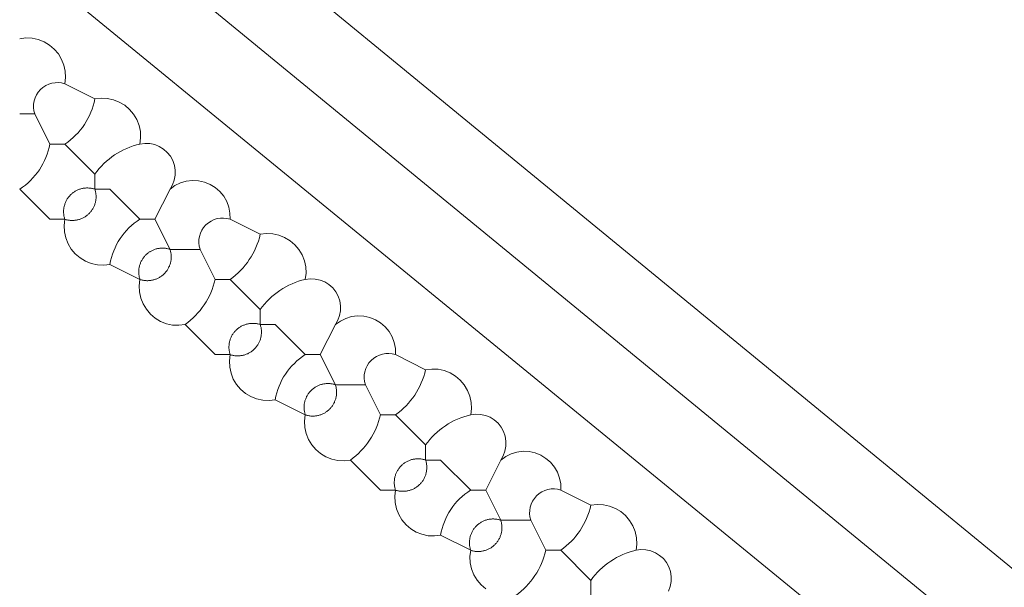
# Model space of a CAD drawing. Header units: inches. Extents: x 158416 to 160804, y 432611 to 437652.
# Tile 104 of 193: x 158890 to 158912, y 435832 to 435844. Entities that reach past the tile are written whole.
import ezdxf

# ---------------------------------------------------------------- set-up
doc = ezdxf.new("R2010")
doc.units = ezdxf.units.IN
doc.header["$MEASUREMENT"] = 0
doc.layers.add('4.2-K&L-MIDDENSPANNING', color=10, linetype='Continuous')
doc.layers.add('4.2-K&L-SIGNAAL UPC', color=222, linetype='Continuous')

msp = doc.modelspace()

# ---------------------------------------------------------------- linework, layer by layer
at = {"layer": '4.2-K&L-MIDDENSPANNING', "linetype": 'Continuous', "lineweight": 0, "ltscale": 1.75}
for points in [[(159035.667, 435725.667, 0), (159035.333, 435726.333, 0), (159035, 435726.667, 0), (159034, 435731.667, 0), (158881.398, 435856.748, 0), (158875, 435862, 0)], [(159034.333, 435726.333, 0), (159033, 435730.333, 0), (158880.398, 435855.415, 0), (158873.667, 435861, 0)], [(159037.667, 435724.333, 0), (159037.333, 435725, 0), (159036.881, 435725.061, 0), (159036.445, 435725.195, 0), (159036.036, 435725.399, 0), (159035.667, 435725.667, 0), (159035, 435726, 0), (159034.667, 435726.333, 0), (159034.333, 435726.333, 0), (159034, 435726.333, 0), (159031.667, 435728.667, 0), (159031.58, 435729.029, 0), (159031.438, 435729.374, 0), (159031.244, 435729.693, 0), (159031.002, 435729.977, 0), (159030.719, 435730.22, 0), (159030.402, 435730.415, 0), (158872.333, 435859.667, 0)]]:
    msp.add_polyline3d(points, dxfattribs=at)
at = {"layer": '4.2-K&L-SIGNAAL UPC', "linetype": 'Continuous', "lineweight": 0, "ltscale": 1.75}
for p, q in [((158892.667, 435839.667), (158893, 435840.333)), ((158896.333, 435836.667), (158896.667, 435837.333)), ((158900, 435833.667), (158900.333, 435834.333))]:
    msp.add_line(p, q, dxfattribs=at)
for points in [[(158889.667, 435843.667, 0), (158889.805, 435843.683, 0), (158889.944, 435843.676, 0), (158890.08, 435843.647, 0), (158890.209, 435843.596, 0), (158890.328, 435843.524, 0), (158890.434, 435843.434, 0), (158890.524, 435843.328, 0), (158890.596, 435843.209, 0), (158890.647, 435843.08, 0), (158890.676, 435842.944, 0), (158890.683, 435842.805, 0), (158890.667, 435842.667, 0), (158891.333, 435842.333, 0), (158891.471, 435842.349, 0), (158891.61, 435842.343, 0), (158891.746, 435842.313, 0), (158891.876, 435842.262, 0), (158891.995, 435842.191, 0), (158892.101, 435842.101, 0), (158892.191, 435841.995, 0), (158892.262, 435841.876, 0), (158892.313, 435841.746, 0), (158892.343, 435841.61, 0), (158892.349, 435841.471, 0), (158892.333, 435841.333, 0), (158892.443, 435841.348, 0), (158892.553, 435841.343, 0), (158892.661, 435841.32, 0), (158892.763, 435841.279, 0), (158892.857, 435841.221, 0), (158892.94, 435841.148, 0), (158893.009, 435841.061, 0), (158893.062, 435840.965, 0), (158893.098, 435840.86, 0), (158893.115, 435840.751, 0), (158893.114, 435840.641, 0), (158893.094, 435840.532, 0), (158893.056, 435840.429, 0), (158893, 435840.333, 0), (158893.11, 435840.412, 0), (158893.231, 435840.471, 0), (158893.361, 435840.509, 0), (158893.495, 435840.525, 0), (158893.63, 435840.519, 0), (158893.762, 435840.49, 0), (158893.887, 435840.44, 0), (158894.002, 435840.37, 0), (158894.104, 435840.282, 0), (158894.19, 435840.178, 0), (158894.258, 435840.061, 0), (158894.305, 435839.934, 0), (158894.33, 435839.802, 0), (158894.333, 435839.667, 0), (158895, 435839.333, 0), (158895.138, 435839.349, 0), (158895.277, 435839.343, 0), (158895.413, 435839.313, 0), (158895.542, 435839.262, 0), (158895.662, 435839.191, 0), (158895.768, 435839.101, 0), (158895.858, 435838.995, 0), (158895.929, 435838.876, 0), (158895.98, 435838.746, 0), (158896.009, 435838.61, 0), (158896.016, 435838.471, 0), (158896, 435838.333, 0), (158896.11, 435838.348, 0), (158896.22, 435838.343, 0), (158896.328, 435838.32, 0), (158896.43, 435838.279, 0), (158896.524, 435838.221, 0), (158896.607, 435838.148, 0), (158896.675, 435838.061, 0), (158896.729, 435837.965, 0), (158896.764, 435837.86, 0), (158896.782, 435837.751, 0), (158896.781, 435837.641, 0), (158896.76, 435837.532, 0), (158896.722, 435837.429, 0), (158896.667, 435837.333, 0), (158896.777, 435837.412, 0), (158896.898, 435837.471, 0), (158897.027, 435837.509, 0), (158897.161, 435837.526, 0), (158897.296, 435837.519, 0), (158897.428, 435837.491, 0), (158897.554, 435837.441, 0), (158897.669, 435837.37, 0), (158897.771, 435837.282, 0), (158897.857, 435837.178, 0), (158897.925, 435837.061, 0), (158897.972, 435836.934, 0), (158897.997, 435836.802, 0), (158898, 435836.667, 0), (158898.667, 435836.333, 0), (158898.805, 435836.349, 0), (158898.944, 435836.343, 0), (158899.08, 435836.313, 0), (158899.209, 435836.262, 0), (158899.328, 435836.191, 0), (158899.434, 435836.101, 0), (158899.524, 435835.995, 0), (158899.596, 435835.876, 0), (158899.647, 435835.746, 0), (158899.676, 435835.61, 0), (158899.683, 435835.471, 0), (158899.667, 435835.333, 0), (158899.776, 435835.348, 0), (158899.886, 435835.343, 0), (158899.994, 435835.32, 0), (158900.097, 435835.279, 0), (158900.191, 435835.221, 0), (158900.273, 435835.148, 0), (158900.342, 435835.061, 0), (158900.395, 435834.965, 0), (158900.431, 435834.86, 0), (158900.449, 435834.751, 0), (158900.447, 435834.641, 0), (158900.427, 435834.532, 0), (158900.389, 435834.429, 0), (158900.333, 435834.333, 0), (158900.443, 435834.412, 0), (158900.564, 435834.471, 0), (158900.694, 435834.509, 0), (158900.828, 435834.526, 0), (158900.963, 435834.519, 0), (158901.095, 435834.491, 0), (158901.22, 435834.441, 0), (158901.336, 435834.37, 0), (158901.438, 435834.282, 0), (158901.524, 435834.178, 0), (158901.591, 435834.061, 0), (158901.638, 435833.934, 0), (158901.664, 435833.802, 0), (158901.667, 435833.667, 0), (158902.333, 435833.333, 0), (158902.471, 435833.349, 0), (158902.61, 435833.343, 0), (158902.746, 435833.313, 0), (158902.876, 435833.262, 0), (158902.995, 435833.191, 0), (158903.101, 435833.101, 0), (158903.191, 435832.995, 0), (158903.262, 435832.876, 0), (158903.313, 435832.746, 0), (158903.343, 435832.61, 0), (158903.349, 435832.471, 0), (158903.333, 435832.333, 0), (158903.443, 435832.348, 0), (158903.553, 435832.343, 0), (158903.661, 435832.32, 0), (158903.763, 435832.279, 0), (158903.857, 435832.221, 0), (158903.94, 435832.148, 0), (158904.009, 435832.061, 0), (158904.062, 435831.965, 0), (158904.098, 435831.86, 0), (158904.115, 435831.751, 0), (158904.114, 435831.641, 0), (158904.094, 435831.532, 0), (158904.056, 435831.429, 0)], [(158902.333, 435831.333, 0), (158902.333, 435831.667, 0), (158901.667, 435832.333, 0), (158901.333, 435832.333, 0), (158901, 435833, 0), (158900.333, 435833, 0), (158900, 435833.667, 0), (158899.667, 435833.667, 0), (158899, 435834.333, 0), (158898.667, 435834.333, 0), (158898.667, 435834.667, 0), (158898, 435835.333, 0), (158897.667, 435835.333, 0), (158897.333, 435836, 0), (158896.667, 435836, 0), (158896.333, 435836.667, 0), (158896, 435836.667, 0), (158895.333, 435837.333, 0), (158895, 435837.333, 0), (158895, 435837.667, 0), (158894.333, 435838.333, 0), (158894, 435838.333, 0), (158893.667, 435839, 0), (158893, 435839, 0), (158892.667, 435839.667, 0), (158892.333, 435839.667, 0), (158891.667, 435840.333, 0), (158891.333, 435840.333, 0), (158891.333, 435840.667, 0), (158890.667, 435841.333, 0), (158890.333, 435841.333, 0), (158890, 435842, 0), (158889.667, 435842, 0)], [(158900.005, 435831.476, 0), (158899.899, 435831.566, 0), (158899.809, 435831.672, 0), (158899.738, 435831.791, 0), (158899.687, 435831.92, 0), (158899.657, 435832.056, 0), (158899.651, 435832.195, 0), (158899.667, 435832.333, 0), (158899, 435832.667, 0), (158898.862, 435832.651, 0), (158898.723, 435832.657, 0), (158898.587, 435832.687, 0), (158898.458, 435832.738, 0), (158898.339, 435832.809, 0), (158898.233, 435832.899, 0), (158898.143, 435833.005, 0), (158898.071, 435833.124, 0), (158898.02, 435833.254, 0), (158897.991, 435833.39, 0), (158897.984, 435833.529, 0), (158898, 435833.667, 0), (158897.667, 435833.667, 0), (158897, 435834.333, 0), (158896.862, 435834.317, 0), (158896.723, 435834.324, 0), (158896.587, 435834.353, 0), (158896.458, 435834.404, 0), (158896.339, 435834.476, 0), (158896.233, 435834.566, 0), (158896.143, 435834.672, 0), (158896.071, 435834.791, 0), (158896.02, 435834.92, 0), (158895.991, 435835.056, 0), (158895.984, 435835.195, 0), (158896, 435835.333, 0), (158895.333, 435835.667, 0), (158895.195, 435835.651, 0), (158895.056, 435835.657, 0), (158894.92, 435835.687, 0), (158894.791, 435835.738, 0), (158894.672, 435835.809, 0), (158894.566, 435835.899, 0), (158894.476, 435836.005, 0), (158894.404, 435836.124, 0), (158894.353, 435836.254, 0), (158894.324, 435836.39, 0), (158894.317, 435836.529, 0), (158894.333, 435836.667, 0), (158894, 435836.667, 0), (158893.333, 435837.333, 0), (158893.195, 435837.317, 0), (158893.056, 435837.324, 0), (158892.92, 435837.353, 0), (158892.791, 435837.404, 0), (158892.672, 435837.476, 0), (158892.566, 435837.566, 0), (158892.476, 435837.672, 0), (158892.404, 435837.791, 0), (158892.353, 435837.92, 0), (158892.324, 435838.056, 0), (158892.317, 435838.195, 0), (158892.333, 435838.333, 0), (158891.667, 435838.667, 0), (158891.529, 435838.651, 0), (158891.39, 435838.657, 0), (158891.254, 435838.687, 0), (158891.124, 435838.738, 0), (158891.005, 435838.809, 0), (158890.899, 435838.899, 0), (158890.809, 435839.005, 0), (158890.738, 435839.124, 0), (158890.687, 435839.254, 0), (158890.657, 435839.39, 0), (158890.651, 435839.529, 0), (158890.667, 435839.667, 0), (158890.333, 435839.667, 0), (158889.667, 435840.333, 0)]]:
    msp.add_polyline3d(points, dxfattribs=at)
for points in [[(158890.667, 435839.667, 0), (158890.683, 435839.661, 0), (158890.7, 435839.657, 0), (158890.717, 435839.653, 0), (158890.734, 435839.649, 0), (158890.751, 435839.646, 0), (158890.768, 435839.644, 0), (158890.786, 435839.642, 0), (158890.803, 435839.641, 0), (158890.821, 435839.64, 0), (158890.838, 435839.64, 0), (158890.855, 435839.64, 0), (158890.873, 435839.641, 0), (158890.89, 435839.643, 0), (158890.907, 435839.645, 0), (158890.925, 435839.648, 0), (158890.942, 435839.651, 0), (158890.959, 435839.655, 0), (158890.975, 435839.659, 0), (158890.992, 435839.664, 0), (158891.009, 435839.67, 0), (158891.025, 435839.676, 0), (158891.041, 435839.682, 0), (158891.057, 435839.69, 0), (158891.073, 435839.697, 0), (158891.088, 435839.705, 0), (158891.103, 435839.714, 0), (158891.118, 435839.723, 0), (158891.132, 435839.733, 0), (158891.147, 435839.743, 0), (158891.16, 435839.754, 0), (158891.174, 435839.765, 0), (158891.187, 435839.776, 0), (158891.2, 435839.788, 0), (158891.212, 435839.8, 0), (158891.224, 435839.813, 0), (158891.235, 435839.826, 0), (158891.246, 435839.84, 0), (158891.257, 435839.853, 0), (158891.267, 435839.868, 0), (158891.277, 435839.882, 0), (158891.286, 435839.897, 0), (158891.295, 435839.912, 0), (158891.303, 435839.927, 0), (158891.31, 435839.943, 0), (158891.318, 435839.959, 0), (158891.324, 435839.975, 0), (158891.33, 435839.991, 0), (158891.336, 435840.008, 0), (158891.341, 435840.025, 0), (158891.345, 435840.041, 0), (158891.349, 435840.058, 0), (158891.352, 435840.075, 0), (158891.355, 435840.093, 0), (158891.357, 435840.11, 0), (158891.359, 435840.127, 0), (158891.36, 435840.145, 0), (158891.36, 435840.162, 0), (158891.36, 435840.179, 0), (158891.359, 435840.197, 0), (158891.358, 435840.214, 0), (158891.356, 435840.232, 0), (158891.354, 435840.249, 0), (158891.351, 435840.266, 0), (158891.347, 435840.283, 0), (158891.343, 435840.3, 0), (158891.339, 435840.317, 0), (158891.333, 435840.333, 0), (158891.317, 435840.339, 0), (158891.3, 435840.343, 0), (158891.283, 435840.347, 0), (158891.266, 435840.351, 0), (158891.249, 435840.354, 0), (158891.232, 435840.356, 0), (158891.214, 435840.358, 0), (158891.197, 435840.359, 0), (158891.179, 435840.36, 0), (158891.162, 435840.36, 0), (158891.145, 435840.36, 0), (158891.127, 435840.359, 0), (158891.11, 435840.357, 0), (158891.093, 435840.355, 0), (158891.075, 435840.352, 0), (158891.058, 435840.349, 0), (158891.041, 435840.345, 0), (158891.025, 435840.341, 0), (158891.008, 435840.336, 0), (158890.991, 435840.33, 0), (158890.975, 435840.324, 0), (158890.959, 435840.318, 0), (158890.943, 435840.31, 0), (158890.927, 435840.303, 0), (158890.912, 435840.295, 0), (158890.897, 435840.286, 0), (158890.882, 435840.277, 0), (158890.868, 435840.267, 0), (158890.853, 435840.257, 0), (158890.84, 435840.246, 0), (158890.826, 435840.235, 0), (158890.813, 435840.224, 0), (158890.8, 435840.212, 0), (158890.788, 435840.2, 0), (158890.776, 435840.187, 0), (158890.765, 435840.174, 0), (158890.754, 435840.16, 0), (158890.743, 435840.147, 0), (158890.733, 435840.132, 0), (158890.723, 435840.118, 0), (158890.714, 435840.103, 0), (158890.705, 435840.088, 0), (158890.697, 435840.073, 0), (158890.69, 435840.057, 0), (158890.682, 435840.041, 0), (158890.676, 435840.025, 0), (158890.67, 435840.009, 0), (158890.664, 435839.992, 0), (158890.659, 435839.975, 0), (158890.655, 435839.959, 0), (158890.651, 435839.942, 0), (158890.648, 435839.925, 0), (158890.645, 435839.907, 0), (158890.643, 435839.89, 0), (158890.641, 435839.873, 0), (158890.64, 435839.855, 0), (158890.64, 435839.838, 0), (158890.64, 435839.821, 0), (158890.641, 435839.803, 0), (158890.642, 435839.786, 0), (158890.644, 435839.768, 0), (158890.646, 435839.751, 0), (158890.649, 435839.734, 0), (158890.653, 435839.717, 0), (158890.657, 435839.7, 0), (158890.661, 435839.683, 0)], [(158892.333, 435838.333, 0), (158892.35, 435838.328, 0), (158892.367, 435838.323, 0), (158892.384, 435838.319, 0), (158892.401, 435838.316, 0), (158892.418, 435838.313, 0), (158892.435, 435838.31, 0), (158892.452, 435838.308, 0), (158892.47, 435838.307, 0), (158892.487, 435838.306, 0), (158892.505, 435838.306, 0), (158892.522, 435838.307, 0), (158892.539, 435838.308, 0), (158892.557, 435838.309, 0), (158892.574, 435838.311, 0), (158892.591, 435838.314, 0), (158892.608, 435838.317, 0), (158892.625, 435838.321, 0), (158892.642, 435838.326, 0), (158892.659, 435838.331, 0), (158892.675, 435838.336, 0), (158892.692, 435838.342, 0), (158892.708, 435838.349, 0), (158892.724, 435838.356, 0), (158892.74, 435838.364, 0), (158892.755, 435838.372, 0), (158892.77, 435838.38, 0), (158892.785, 435838.39, 0), (158892.799, 435838.399, 0), (158892.814, 435838.409, 0), (158892.827, 435838.42, 0), (158892.841, 435838.431, 0), (158892.854, 435838.443, 0), (158892.867, 435838.454, 0), (158892.879, 435838.467, 0), (158892.891, 435838.479, 0), (158892.902, 435838.493, 0), (158892.913, 435838.506, 0), (158892.924, 435838.52, 0), (158892.934, 435838.534, 0), (158892.944, 435838.549, 0), (158892.953, 435838.563, 0), (158892.962, 435838.579, 0), (158892.97, 435838.594, 0), (158892.977, 435838.61, 0), (158892.985, 435838.625, 0), (158892.991, 435838.642, 0), (158892.997, 435838.658, 0), (158893.003, 435838.674, 0), (158893.008, 435838.691, 0), (158893.012, 435838.708, 0), (158893.016, 435838.725, 0), (158893.019, 435838.742, 0), (158893.022, 435838.759, 0), (158893.024, 435838.777, 0), (158893.026, 435838.794, 0), (158893.027, 435838.811, 0), (158893.027, 435838.829, 0), (158893.027, 435838.846, 0), (158893.026, 435838.864, 0), (158893.025, 435838.881, 0), (158893.023, 435838.898, 0), (158893.021, 435838.916, 0), (158893.018, 435838.933, 0), (158893.014, 435838.95, 0), (158893.01, 435838.967, 0), (158893.005, 435838.984, 0), (158893, 435839, 0), (158892.984, 435839.005, 0), (158892.967, 435839.01, 0), (158892.95, 435839.014, 0), (158892.933, 435839.018, 0), (158892.916, 435839.021, 0), (158892.898, 435839.023, 0), (158892.881, 435839.025, 0), (158892.864, 435839.026, 0), (158892.846, 435839.027, 0), (158892.829, 435839.027, 0), (158892.811, 435839.027, 0), (158892.794, 435839.026, 0), (158892.777, 435839.024, 0), (158892.759, 435839.022, 0), (158892.742, 435839.019, 0), (158892.725, 435839.016, 0), (158892.708, 435839.012, 0), (158892.691, 435839.008, 0), (158892.674, 435839.003, 0), (158892.658, 435838.997, 0), (158892.642, 435838.991, 0), (158892.625, 435838.985, 0), (158892.61, 435838.977, 0), (158892.594, 435838.97, 0), (158892.579, 435838.962, 0), (158892.563, 435838.953, 0), (158892.549, 435838.944, 0), (158892.534, 435838.934, 0), (158892.52, 435838.924, 0), (158892.506, 435838.913, 0), (158892.493, 435838.902, 0), (158892.479, 435838.891, 0), (158892.467, 435838.879, 0), (158892.454, 435838.867, 0), (158892.443, 435838.854, 0), (158892.431, 435838.841, 0), (158892.42, 435838.827, 0), (158892.409, 435838.814, 0), (158892.399, 435838.799, 0), (158892.39, 435838.785, 0), (158892.38, 435838.77, 0), (158892.372, 435838.755, 0), (158892.364, 435838.74, 0), (158892.356, 435838.724, 0), (158892.349, 435838.708, 0), (158892.342, 435838.692, 0), (158892.336, 435838.675, 0), (158892.331, 435838.659, 0), (158892.326, 435838.642, 0), (158892.321, 435838.625, 0), (158892.317, 435838.608, 0), (158892.314, 435838.591, 0), (158892.311, 435838.574, 0), (158892.309, 435838.557, 0), (158892.308, 435838.539, 0), (158892.307, 435838.522, 0), (158892.306, 435838.505, 0), (158892.306, 435838.487, 0), (158892.307, 435838.47, 0), (158892.308, 435838.452, 0), (158892.31, 435838.435, 0), (158892.313, 435838.418, 0), (158892.316, 435838.401, 0), (158892.319, 435838.384, 0), (158892.323, 435838.367, 0), (158892.328, 435838.35, 0)], [(158894.333, 435836.667, 0), (158894.35, 435836.661, 0), (158894.367, 435836.657, 0), (158894.384, 435836.653, 0), (158894.401, 435836.649, 0), (158894.418, 435836.646, 0), (158894.435, 435836.644, 0), (158894.452, 435836.642, 0), (158894.47, 435836.64, 0), (158894.487, 435836.64, 0), (158894.505, 435836.64, 0), (158894.522, 435836.64, 0), (158894.539, 435836.641, 0), (158894.557, 435836.643, 0), (158894.574, 435836.645, 0), (158894.591, 435836.648, 0), (158894.608, 435836.651, 0), (158894.625, 435836.655, 0), (158894.642, 435836.659, 0), (158894.659, 435836.664, 0), (158894.675, 435836.67, 0), (158894.692, 435836.676, 0), (158894.708, 435836.682, 0), (158894.724, 435836.689, 0), (158894.739, 435836.697, 0), (158894.755, 435836.705, 0), (158894.77, 435836.714, 0), (158894.785, 435836.723, 0), (158894.799, 435836.733, 0), (158894.813, 435836.743, 0), (158894.827, 435836.753, 0), (158894.841, 435836.764, 0), (158894.854, 435836.776, 0), (158894.867, 435836.788, 0), (158894.879, 435836.8, 0), (158894.891, 435836.813, 0), (158894.902, 435836.826, 0), (158894.913, 435836.839, 0), (158894.924, 435836.853, 0), (158894.934, 435836.867, 0), (158894.944, 435836.882, 0), (158894.953, 435836.897, 0), (158894.961, 435836.912, 0), (158894.97, 435836.927, 0), (158894.977, 435836.943, 0), (158894.984, 435836.959, 0), (158894.991, 435836.975, 0), (158894.997, 435836.991, 0), (158895.003, 435837.008, 0), (158895.008, 435837.024, 0), (158895.012, 435837.041, 0), (158895.016, 435837.058, 0), (158895.019, 435837.075, 0), (158895.022, 435837.093, 0), (158895.024, 435837.11, 0), (158895.026, 435837.127, 0), (158895.027, 435837.145, 0), (158895.027, 435837.162, 0), (158895.027, 435837.179, 0), (158895.026, 435837.197, 0), (158895.025, 435837.214, 0), (158895.023, 435837.232, 0), (158895.021, 435837.249, 0), (158895.018, 435837.266, 0), (158895.014, 435837.283, 0), (158895.01, 435837.3, 0), (158895.005, 435837.317, 0), (158895, 435837.333, 0), (158894.984, 435837.339, 0), (158894.967, 435837.343, 0), (158894.95, 435837.347, 0), (158894.933, 435837.351, 0), (158894.916, 435837.354, 0), (158894.898, 435837.356, 0), (158894.881, 435837.358, 0), (158894.864, 435837.36, 0), (158894.846, 435837.36, 0), (158894.829, 435837.36, 0), (158894.811, 435837.36, 0), (158894.794, 435837.359, 0), (158894.777, 435837.357, 0), (158894.759, 435837.355, 0), (158894.742, 435837.352, 0), (158894.725, 435837.349, 0), (158894.708, 435837.345, 0), (158894.691, 435837.341, 0), (158894.675, 435837.336, 0), (158894.658, 435837.33, 0), (158894.642, 435837.324, 0), (158894.626, 435837.318, 0), (158894.61, 435837.311, 0), (158894.594, 435837.303, 0), (158894.579, 435837.295, 0), (158894.564, 435837.286, 0), (158894.549, 435837.277, 0), (158894.534, 435837.267, 0), (158894.52, 435837.257, 0), (158894.506, 435837.247, 0), (158894.493, 435837.236, 0), (158894.48, 435837.224, 0), (158894.467, 435837.212, 0), (158894.455, 435837.2, 0), (158894.443, 435837.187, 0), (158894.431, 435837.174, 0), (158894.42, 435837.161, 0), (158894.41, 435837.147, 0), (158894.399, 435837.133, 0), (158894.39, 435837.118, 0), (158894.381, 435837.103, 0), (158894.372, 435837.088, 0), (158894.364, 435837.073, 0), (158894.356, 435837.057, 0), (158894.349, 435837.041, 0), (158894.342, 435837.025, 0), (158894.336, 435837.009, 0), (158894.331, 435836.992, 0), (158894.326, 435836.976, 0), (158894.321, 435836.959, 0), (158894.318, 435836.942, 0), (158894.314, 435836.925, 0), (158894.311, 435836.907, 0), (158894.309, 435836.89, 0), (158894.308, 435836.873, 0), (158894.307, 435836.855, 0), (158894.306, 435836.838, 0), (158894.306, 435836.821, 0), (158894.307, 435836.803, 0), (158894.308, 435836.786, 0), (158894.31, 435836.768, 0), (158894.313, 435836.751, 0), (158894.316, 435836.734, 0), (158894.319, 435836.717, 0), (158894.323, 435836.7, 0), (158894.328, 435836.683, 0)], [(158896, 435835.333, 0), (158896.017, 435835.328, 0), (158896.034, 435835.323, 0), (158896.05, 435835.319, 0), (158896.067, 435835.316, 0), (158896.085, 435835.313, 0), (158896.102, 435835.31, 0), (158896.119, 435835.308, 0), (158896.137, 435835.307, 0), (158896.154, 435835.306, 0), (158896.171, 435835.306, 0), (158896.189, 435835.307, 0), (158896.206, 435835.308, 0), (158896.224, 435835.309, 0), (158896.241, 435835.312, 0), (158896.258, 435835.314, 0), (158896.275, 435835.318, 0), (158896.292, 435835.321, 0), (158896.309, 435835.326, 0), (158896.326, 435835.331, 0), (158896.342, 435835.336, 0), (158896.359, 435835.342, 0), (158896.375, 435835.349, 0), (158896.391, 435835.356, 0), (158896.406, 435835.364, 0), (158896.422, 435835.372, 0), (158896.437, 435835.381, 0), (158896.451, 435835.39, 0), (158896.466, 435835.399, 0), (158896.48, 435835.41, 0), (158896.494, 435835.42, 0), (158896.507, 435835.431, 0), (158896.521, 435835.443, 0), (158896.533, 435835.455, 0), (158896.546, 435835.467, 0), (158896.557, 435835.48, 0), (158896.569, 435835.493, 0), (158896.58, 435835.506, 0), (158896.591, 435835.52, 0), (158896.601, 435835.534, 0), (158896.61, 435835.549, 0), (158896.62, 435835.564, 0), (158896.628, 435835.579, 0), (158896.636, 435835.594, 0), (158896.644, 435835.61, 0), (158896.651, 435835.626, 0), (158896.658, 435835.642, 0), (158896.664, 435835.658, 0), (158896.669, 435835.675, 0), (158896.674, 435835.691, 0), (158896.679, 435835.708, 0), (158896.683, 435835.725, 0), (158896.686, 435835.742, 0), (158896.689, 435835.759, 0), (158896.691, 435835.777, 0), (158896.692, 435835.794, 0), (158896.693, 435835.811, 0), (158896.694, 435835.829, 0), (158896.694, 435835.846, 0), (158896.693, 435835.864, 0), (158896.692, 435835.881, 0), (158896.69, 435835.898, 0), (158896.687, 435835.916, 0), (158896.684, 435835.933, 0), (158896.681, 435835.95, 0), (158896.677, 435835.967, 0), (158896.672, 435835.984, 0), (158896.667, 435836, 0), (158896.65, 435836.005, 0), (158896.633, 435836.01, 0), (158896.616, 435836.014, 0), (158896.599, 435836.018, 0), (158896.582, 435836.021, 0), (158896.565, 435836.023, 0), (158896.548, 435836.025, 0), (158896.53, 435836.026, 0), (158896.513, 435836.027, 0), (158896.495, 435836.027, 0), (158896.478, 435836.027, 0), (158896.461, 435836.026, 0), (158896.443, 435836.024, 0), (158896.426, 435836.022, 0), (158896.409, 435836.019, 0), (158896.392, 435836.016, 0), (158896.375, 435836.012, 0), (158896.358, 435836.008, 0), (158896.341, 435836.003, 0), (158896.325, 435835.997, 0), (158896.308, 435835.991, 0), (158896.292, 435835.984, 0), (158896.276, 435835.977, 0), (158896.261, 435835.97, 0), (158896.245, 435835.961, 0), (158896.23, 435835.953, 0), (158896.215, 435835.944, 0), (158896.201, 435835.934, 0), (158896.187, 435835.924, 0), (158896.173, 435835.913, 0), (158896.159, 435835.902, 0), (158896.146, 435835.891, 0), (158896.134, 435835.879, 0), (158896.121, 435835.867, 0), (158896.109, 435835.854, 0), (158896.098, 435835.841, 0), (158896.087, 435835.827, 0), (158896.076, 435835.813, 0), (158896.066, 435835.799, 0), (158896.056, 435835.785, 0), (158896.047, 435835.77, 0), (158896.039, 435835.755, 0), (158896.03, 435835.739, 0), (158896.023, 435835.724, 0), (158896.016, 435835.708, 0), (158896.009, 435835.692, 0), (158896.003, 435835.675, 0), (158895.998, 435835.659, 0), (158895.993, 435835.642, 0), (158895.988, 435835.625, 0), (158895.984, 435835.608, 0), (158895.981, 435835.591, 0), (158895.978, 435835.574, 0), (158895.976, 435835.557, 0), (158895.975, 435835.539, 0), (158895.973, 435835.522, 0), (158895.973, 435835.505, 0), (158895.973, 435835.487, 0), (158895.974, 435835.47, 0), (158895.975, 435835.452, 0), (158895.977, 435835.435, 0), (158895.979, 435835.418, 0), (158895.982, 435835.401, 0), (158895.986, 435835.384, 0), (158895.99, 435835.367, 0), (158895.995, 435835.35, 0)], [(158898, 435833.667, 0), (158898.017, 435833.661, 0), (158898.034, 435833.657, 0), (158898.05, 435833.653, 0), (158898.067, 435833.649, 0), (158898.085, 435833.646, 0), (158898.102, 435833.644, 0), (158898.119, 435833.642, 0), (158898.137, 435833.641, 0), (158898.154, 435833.64, 0), (158898.171, 435833.64, 0), (158898.189, 435833.64, 0), (158898.206, 435833.641, 0), (158898.224, 435833.643, 0), (158898.241, 435833.645, 0), (158898.258, 435833.648, 0), (158898.275, 435833.651, 0), (158898.292, 435833.655, 0), (158898.309, 435833.659, 0), (158898.326, 435833.664, 0), (158898.342, 435833.67, 0), (158898.358, 435833.676, 0), (158898.375, 435833.682, 0), (158898.39, 435833.69, 0), (158898.406, 435833.697, 0), (158898.421, 435833.705, 0), (158898.437, 435833.714, 0), (158898.451, 435833.723, 0), (158898.466, 435833.733, 0), (158898.48, 435833.743, 0), (158898.494, 435833.754, 0), (158898.507, 435833.765, 0), (158898.52, 435833.776, 0), (158898.533, 435833.788, 0), (158898.545, 435833.8, 0), (158898.557, 435833.813, 0), (158898.569, 435833.826, 0), (158898.58, 435833.84, 0), (158898.59, 435833.853, 0), (158898.601, 435833.868, 0), (158898.61, 435833.882, 0), (158898.619, 435833.897, 0), (158898.628, 435833.912, 0), (158898.636, 435833.927, 0), (158898.644, 435833.943, 0), (158898.651, 435833.959, 0), (158898.658, 435833.975, 0), (158898.664, 435833.991, 0), (158898.669, 435834.008, 0), (158898.674, 435834.025, 0), (158898.679, 435834.041, 0), (158898.682, 435834.058, 0), (158898.686, 435834.075, 0), (158898.688, 435834.093, 0), (158898.691, 435834.11, 0), (158898.692, 435834.127, 0), (158898.693, 435834.145, 0), (158898.694, 435834.162, 0), (158898.694, 435834.179, 0), (158898.693, 435834.197, 0), (158898.692, 435834.214, 0), (158898.69, 435834.232, 0), (158898.687, 435834.249, 0), (158898.684, 435834.266, 0), (158898.681, 435834.283, 0), (158898.677, 435834.3, 0), (158898.672, 435834.317, 0), (158898.667, 435834.333, 0), (158898.65, 435834.339, 0), (158898.633, 435834.343, 0), (158898.616, 435834.347, 0), (158898.599, 435834.351, 0), (158898.582, 435834.354, 0), (158898.565, 435834.356, 0), (158898.548, 435834.358, 0), (158898.53, 435834.359, 0), (158898.513, 435834.36, 0), (158898.495, 435834.36, 0), (158898.478, 435834.36, 0), (158898.461, 435834.359, 0), (158898.443, 435834.357, 0), (158898.426, 435834.355, 0), (158898.409, 435834.352, 0), (158898.392, 435834.349, 0), (158898.375, 435834.345, 0), (158898.358, 435834.341, 0), (158898.341, 435834.336, 0), (158898.325, 435834.33, 0), (158898.308, 435834.324, 0), (158898.292, 435834.318, 0), (158898.276, 435834.31, 0), (158898.261, 435834.303, 0), (158898.245, 435834.295, 0), (158898.23, 435834.286, 0), (158898.215, 435834.277, 0), (158898.201, 435834.267, 0), (158898.187, 435834.257, 0), (158898.173, 435834.246, 0), (158898.159, 435834.235, 0), (158898.146, 435834.224, 0), (158898.134, 435834.212, 0), (158898.121, 435834.2, 0), (158898.109, 435834.187, 0), (158898.098, 435834.174, 0), (158898.087, 435834.16, 0), (158898.076, 435834.147, 0), (158898.066, 435834.132, 0), (158898.057, 435834.118, 0), (158898.047, 435834.103, 0), (158898.039, 435834.088, 0), (158898.031, 435834.073, 0), (158898.023, 435834.057, 0), (158898.016, 435834.041, 0), (158898.009, 435834.025, 0), (158898.003, 435834.009, 0), (158897.998, 435833.992, 0), (158897.993, 435833.975, 0), (158897.988, 435833.959, 0), (158897.984, 435833.942, 0), (158897.981, 435833.925, 0), (158897.978, 435833.907, 0), (158897.976, 435833.89, 0), (158897.975, 435833.873, 0), (158897.974, 435833.855, 0), (158897.973, 435833.838, 0), (158897.973, 435833.821, 0), (158897.974, 435833.803, 0), (158897.975, 435833.786, 0), (158897.977, 435833.768, 0), (158897.98, 435833.751, 0), (158897.983, 435833.734, 0), (158897.986, 435833.717, 0), (158897.99, 435833.7, 0), (158897.995, 435833.683, 0)], [(158899.667, 435832.333, 0), (158899.683, 435832.328, 0), (158899.7, 435832.323, 0), (158899.717, 435832.319, 0), (158899.734, 435832.316, 0), (158899.751, 435832.313, 0), (158899.768, 435832.31, 0), (158899.786, 435832.308, 0), (158899.803, 435832.307, 0), (158899.821, 435832.306, 0), (158899.838, 435832.306, 0), (158899.855, 435832.307, 0), (158899.873, 435832.308, 0), (158899.89, 435832.309, 0), (158899.907, 435832.311, 0), (158899.925, 435832.314, 0), (158899.942, 435832.318, 0), (158899.959, 435832.321, 0), (158899.976, 435832.326, 0), (158899.992, 435832.331, 0), (158900.009, 435832.336, 0), (158900.025, 435832.342, 0), (158900.041, 435832.349, 0), (158900.057, 435832.356, 0), (158900.073, 435832.364, 0), (158900.088, 435832.372, 0), (158900.103, 435832.381, 0), (158900.118, 435832.39, 0), (158900.133, 435832.399, 0), (158900.147, 435832.41, 0), (158900.161, 435832.42, 0), (158900.174, 435832.431, 0), (158900.187, 435832.443, 0), (158900.2, 435832.455, 0), (158900.212, 435832.467, 0), (158900.224, 435832.48, 0), (158900.236, 435832.493, 0), (158900.247, 435832.506, 0), (158900.257, 435832.52, 0), (158900.267, 435832.534, 0), (158900.277, 435832.549, 0), (158900.286, 435832.564, 0), (158900.295, 435832.579, 0), (158900.303, 435832.594, 0), (158900.311, 435832.61, 0), (158900.318, 435832.626, 0), (158900.324, 435832.642, 0), (158900.33, 435832.658, 0), (158900.336, 435832.675, 0), (158900.341, 435832.691, 0), (158900.345, 435832.708, 0), (158900.349, 435832.725, 0), (158900.352, 435832.742, 0), (158900.355, 435832.759, 0), (158900.357, 435832.777, 0), (158900.359, 435832.794, 0), (158900.36, 435832.811, 0), (158900.36, 435832.829, 0), (158900.36, 435832.846, 0), (158900.36, 435832.864, 0), (158900.358, 435832.881, 0), (158900.356, 435832.898, 0), (158900.354, 435832.916, 0), (158900.351, 435832.933, 0), (158900.347, 435832.95, 0), (158900.343, 435832.967, 0), (158900.339, 435832.984, 0), (158900.333, 435833, 0), (158900.317, 435833.005, 0), (158900.3, 435833.01, 0), (158900.283, 435833.014, 0), (158900.266, 435833.018, 0), (158900.249, 435833.021, 0), (158900.232, 435833.023, 0), (158900.214, 435833.025, 0), (158900.197, 435833.026, 0), (158900.179, 435833.027, 0), (158900.162, 435833.027, 0), (158900.145, 435833.027, 0), (158900.127, 435833.026, 0), (158900.11, 435833.024, 0), (158900.093, 435833.022, 0), (158900.075, 435833.019, 0), (158900.058, 435833.016, 0), (158900.041, 435833.012, 0), (158900.024, 435833.008, 0), (158900.008, 435833.003, 0), (158899.991, 435832.997, 0), (158899.975, 435832.991, 0), (158899.959, 435832.984, 0), (158899.943, 435832.977, 0), (158899.927, 435832.97, 0), (158899.912, 435832.961, 0), (158899.897, 435832.953, 0), (158899.882, 435832.944, 0), (158899.867, 435832.934, 0), (158899.853, 435832.924, 0), (158899.839, 435832.913, 0), (158899.826, 435832.902, 0), (158899.813, 435832.891, 0), (158899.8, 435832.879, 0), (158899.788, 435832.867, 0), (158899.776, 435832.854, 0), (158899.764, 435832.841, 0), (158899.753, 435832.827, 0), (158899.743, 435832.813, 0), (158899.733, 435832.799, 0), (158899.723, 435832.785, 0), (158899.714, 435832.77, 0), (158899.705, 435832.755, 0), (158899.697, 435832.739, 0), (158899.689, 435832.724, 0), (158899.682, 435832.708, 0), (158899.676, 435832.692, 0), (158899.67, 435832.675, 0), (158899.664, 435832.659, 0), (158899.659, 435832.642, 0), (158899.655, 435832.625, 0), (158899.651, 435832.608, 0), (158899.648, 435832.591, 0), (158899.645, 435832.574, 0), (158899.643, 435832.557, 0), (158899.641, 435832.539, 0), (158899.64, 435832.522, 0), (158899.64, 435832.505, 0), (158899.64, 435832.487, 0), (158899.64, 435832.47, 0), (158899.642, 435832.452, 0), (158899.644, 435832.435, 0), (158899.646, 435832.418, 0), (158899.649, 435832.401, 0), (158899.653, 435832.384, 0), (158899.657, 435832.367, 0), (158899.661, 435832.35, 0)]]:
    msp.add_polyline3d(points, close=True, dxfattribs=at)
for centre, radius, start, end in [((158890.5, 435842.167), 0.527, 71.5825, 198.4175), ((158889.833, 435842.611), 1.526, 303.1134, 349.5097), ((158888.833, 435841.611), 1.526, 303.1134, 349.5097), ((158892.708, 435839.687), 1.688, 102.8344, 144.5425), ((158893.125, 435838.417), 1.48, 122.3496, 170.2735), ((158894.167, 435839.167), 0.527, 71.5747, 198.4201), ((158893.354, 435839.708), 1.688, 305.4484, 347.1602), ((158892.354, 435838.708), 1.688, 305.4484, 347.1602), ((158896.375, 435836.687), 1.688, 102.8344, 144.5425), ((158896.792, 435835.417), 1.48, 122.3402, 170.2684), ((158897.833, 435836.167), 0.527, 71.5511, 198.428), ((158897.021, 435836.708), 1.688, 305.4605, 347.1674), ((158896.021, 435835.708), 1.688, 305.4605, 347.1674), ((158900.042, 435833.687), 1.688, 102.8344, 144.5425), ((158900.458, 435832.417), 1.48, 122.3527, 170.2752), ((158901.5, 435833.167), 0.527, 71.5825, 198.4175), ((158900.687, 435833.708), 1.688, 305.4575, 347.1656), ((158899.687, 435832.708), 1.688, 305.4575, 347.1656), ((158903.708, 435830.687), 1.688, 102.8344, 144.5425)]:
    msp.add_arc(centre, radius, start, end, dxfattribs=at)

doc.saveas('drawing.dxf')
